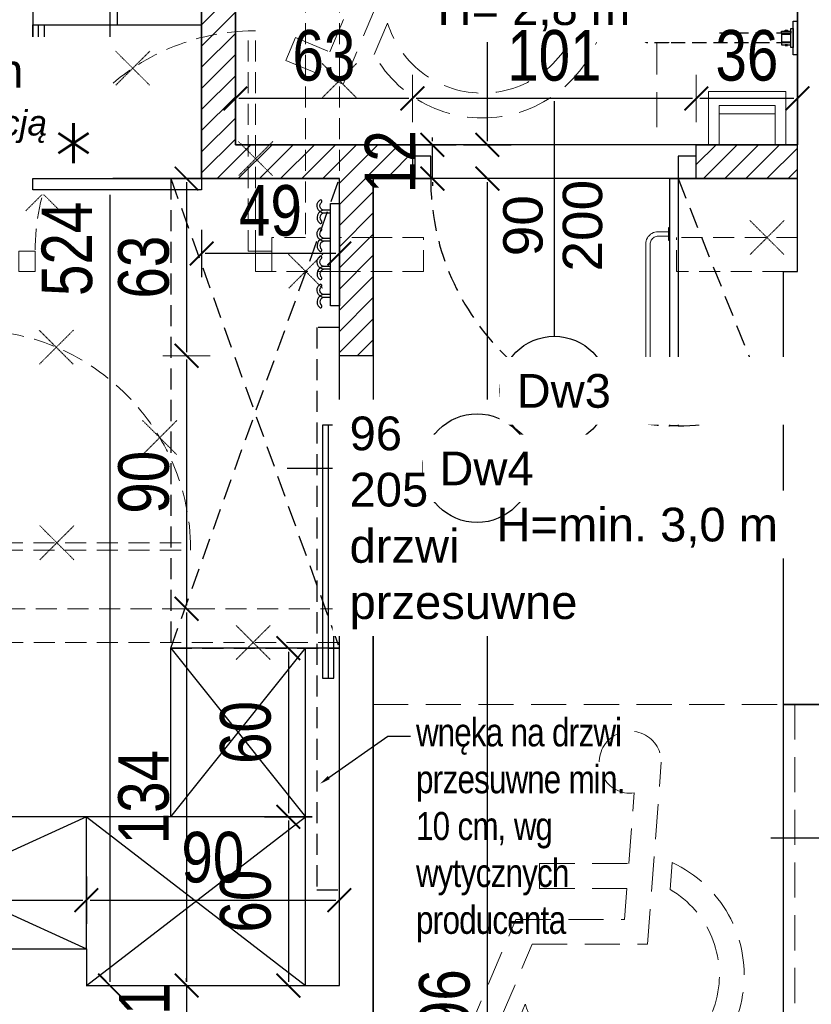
# Model space of a CAD drawing. Header units: millimetres. Extents: x -5941 to 19721, y -9230 to 6433.
# Tile 89 of 204: x 5355 to 5637, y -3737 to -3387. Entities that reach past the tile are written whole.
import ezdxf
from ezdxf import colors
from ezdxf.entities.mleader import LeaderData, LeaderLine
from ezdxf.enums import TextEntityAlignment as Align
from ezdxf.math import Vec2, Vec3

# ---------------------------------------------------------------- set-up
doc = ezdxf.new("R2010")
doc.units = ezdxf.units.MM
doc.linetypes.add('DASHED', pattern=[0.75, 0.5, -0.25])
doc.linetypes.add('HIDDEN', pattern=[0.375, 0.25, -0.125])
for name, color, linetype in [('A_drzwi', 3, 'Continuous'), ('A_hatch', 8, 'Continuous'), ('A_likkwidacja', 8, 'HIDDEN'), ('A_meble', 6, 'Continuous'), ('A_meble kuchnia lazienka', 6, 'Continuous'), ('A_opis', 1, 'Continuous'), ('A_opis stolarki', 3, 'Continuous'), ('A_SC_MUROWANA_DZIAŁOWA', 42, 'Continuous'), ('a_sciany nowe', 2, 'Continuous'), ('A_SUFITY OPIS', 1, 'Continuous'), ('A_wymiary', 55, 'Continuous')]:
    doc.layers.add(name, color=color, linetype=linetype)
doc.layers.add('A_meble łazienka i kuchnia', color=6, linetype='Continuous', lineweight=20)
doc.layers.add('A_WYMIAR_ZEW', color=55, linetype='Continuous', lineweight=15)
doc.layers.add('A_POWIERZCHNIE', color=13, linetype='Continuous', plot=False)
doc.styles.add('ARIAL', font='arial.ttf', dxfattribs={"width": 0.8})
doc.styles.add('dar-styl', font='arial.ttf')
doc.styles.add('SIMPLEX', font='simplex.shx')
doc.styles.get("Standard").update_dxf_attribs({"font": 'arial.ttf'})
doc.dimstyles.new('100', dxfattribs={"dimscale": 100, "dimtxt": 0.18, "dimasz": 0.013, "dimexe": 0.2, "dimexo": 0, "dimgap": 0.06, "dimtad": 1, "dimdec": 1, "dimrnd": 0.5, "dimzin": 12, "dimdsep": 46, "dimtxsty": 'ARIAL', "dimblk": 'wymiar', "dimcen": 0, "dimdle": 0.2, "dimse1": 1, "dimse2": 1, "dimclrd": 256, "dimclre": 40, "dimclrt": 3, "dimaunit": 1, "dimadec": 0, "dimazin": 0, "dimtfac": 0.4, "dimtdec": 1, "dimtix": 1, "dimtmove": 2, "dimatfit": 3, "dimldrblk": 'wymiar', "dimfxl": 0, "dimtvp": 0.88, "dimtolj": 1, "dimtzin": 12, "dimarcsym": 0})

# ---------------------------------------------------------------- blocks, each defined once
blk = doc.blocks.new('mw_niepelnosprawni_symbol_001')
at = {"color": 0, "linetype": 'DASHED', "lineweight": 0, "ltscale": 25}
for p, q in [((-75, 75), (-75, -75)), ((75, 75), (-75, 75)), ((75, -75), (75, 75)), ((-22.61, -10.31), (-27.54, 54.43)), ((-15.94, 18.36), (-17.86, 43.48)), ((-30.71, 9.14), (-31.43, 18.7)), ((15.76, 18.36), (-15.94, 18.36)), ((15.76, 18.36), (15.76, 9.54)), ((15.76, 9.54), (-15.27, 9.54)), ((-14.43, -1.49), (-15.27, 9.54)), ((24.24, -1.49), (-14.43, -1.49)), ((41.38, -41.96), (24.24, -1.49)), ((18.4, -10.31), (-22.61, -10.31)), ((36.68, -53.49), (18.4, -10.31)), ((25.58, -42.9), (20.83, -31.68)), ((53.59, -36.86), (41.38, -41.96)), ((57.03, -44.98), (53.59, -36.86)), ((57.03, -44.98), (36.68, -53.49)), ((-75, -75), (75, -75))]:
    blk.add_line(p, q, dxfattribs=at)
for centre, radius, start, end in [((-16.51, 54.43), 11.03, 262.9906, 180), ((-12.92, -21.34), 44.12, 114.819, 330.7514), ((-12.92, -21.34), 35.29, 120.2681, 342.9591)]:
    blk.add_arc(centre, radius, start, end, dxfattribs=at)
blk = doc.blocks.new('uchwyt_wc')
at = {"layer": 'A_meble'}
for p, q in [((-6, 0), (6, 0)), ((-6, -1.5), (-6, 0)), ((6, 0), (6, -1.5)), ((6, -1.5), (-6, -1.5)), ((-3.337, -1.5), (3.337, -1.5)), ((-3.337, -2.417), (-3.337, -1.5)), ((3.337, -2.417), (-3.337, -2.417)), ((-2.433, -2.417), (-1.7, -2.417)), ((-2.433, -5.698), (-2.433, -2.417)), ((-1.7, -2.417), (-1.7, -5.698)), ((-1.4, -5.698), (-1.4, -2.417)), ((1.4, -5.698), (1.4, -2.417)), ((2.434, -2.417), (1.7, -2.417)), ((1.7, -2.417), (1.7, -5.698)), ((2.434, -5.698), (2.434, -2.417)), ((3.337, -1.5), (3.337, -2.417)), ((-2.737, -3.52), (-2.433, -3.52)), ((-2.737, -4.4), (-2.737, -3.52)), ((-2.433, -4.4), (-2.737, -4.4)), ((-2.433, -3.52), (-2.433, -4.4)), ((-1.7, -5.698), (-2.433, -5.698)), ((-1.7, -5.698), (1.7, -5.698)), ((1.7, -5.698), (2.434, -5.698)), ((2.737, -3.52), (2.434, -3.52)), ((2.434, -3.52), (2.434, -4.4)), ((2.434, -4.4), (2.737, -4.4)), ((2.737, -4.4), (2.737, -3.52))]:
    blk.add_line(p, q, dxfattribs=at)
at = {"layer": 'A_meble', "linetype": 'HIDDEN', "ltscale": 20}
for p, q in [((-1.7, -2.417), (-1.7, -45.9)), ((1.7, -2.417), (1.7, -45.9)), ((-1.7, -45.9), (1.7, -45.9)), ((-1.7, -45.9), (-1.7, -53.26703)), ((1.7, -45.9), (1.7, -53.267)), ((-1.67417, -53.5622), (-1.7, -53.267)), ((-1.59748, -53.84843), (-1.67417, -53.5622)), ((-1.47225, -54.11699), (-1.59748, -53.84843)), ((-1.30229, -54.35972), (-1.47225, -54.11699)), ((-1.09274, -54.56927), (-1.30229, -54.35972)), ((-0.85001, -54.73924), (-1.09274, -54.56927)), ((-0.58145, -54.86447), (-0.85001, -54.73924)), ((-0.29522, -54.94117), (-0.58145, -54.86447)), ((-0.00003, -54.967), (-0.29522, -54.94117)), ((0.29517, -54.94118), (-0.00003, -54.967)), ((0.58143, -54.86448), (0.29517, -54.94118)), ((0.84999, -54.73925), (0.58143, -54.86448)), ((1.09272, -54.56929), (0.84999, -54.73925)), ((1.30225, -54.35976), (1.09272, -54.56929)), ((1.47222, -54.11703), (1.30225, -54.35976)), ((1.59746, -53.84847), (1.47222, -54.11703)), ((1.67417, -53.56222), (1.59746, -53.84847)), ((1.69999, -53.267), (1.67417, -53.56222))]:
    blk.add_line(p, q, dxfattribs=at)
blk = doc.blocks.new('*U110')
at = {"color": 0}
for p, q in [((0, -91.5), (-88, -91.5)), ((-88, -94.5), (-88, -91.5)), ((0, -94.5), (-88, -94.5)), ((0, -91.5), (0, -94.5))]:
    blk.add_line(p, q, dxfattribs=at)
for points in [[(8, -6.5), (8, 0), (0, 0), (0, -6.5)], [(8, -101), (8, -94.5), (0, -94.5), (0, -101)]]:
    blk.add_lwpolyline(points, close=True, dxfattribs=at)
at = {"color": 0, "linetype": 'DASHED', "ltscale": 15}
blk.add_arc((0, -94.5), 88, 90, 178.0464, dxfattribs=at)
at = {"layer": 'A_opis stolarki'}
blk.add_line((-56.09, -50.5), (27.54, -50.5), dxfattribs=at)
at = {"layer": 'A_opis stolarki', "ltscale": 0.5, "style": 'dar-styl', "text_generation_flag": 2}
blk.add_attdef('ODPORNOŚĆ_OGNIOWA', text='', height=15, rotation=270, dxfattribs=at).set_placement((52.16, -50.5), align=Align.TOP_CENTER)
at = {"layer": 'A_opis stolarki', "ltscale": 0.5, "style": 'dar-styl'}
blk.add_attdef('SYMBOL_DRZWI1', text='', height=14, dxfattribs=at).set_placement((-16.77, -50.5), align=Align.BOTTOM_CENTER)
blk.add_attdef('SYMBOL_DRZWI2', text='', height=14, dxfattribs=at).set_placement((-16.77, -53.5), align=Align.TOP_CENTER)
blk = doc.blocks.new('wymiar')
at = {"color": 0, "ltscale": 100}
blk.add_line((0, -6.5), (0, 6.5), dxfattribs=at)
at = {"color": 0, "ltscale": 100, "const_width": 0.5}
blk.add_lwpolyline([(-3.25, -3.25), (3.25, 3.25)], dxfattribs=at)
blk = doc.blocks.new('*D117')
at = {"layer": 'A_wymiary', "lineweight": -2}
blk.add_line((5521.7, -4037.79), (5521.7, -3444.39), dxfattribs=at)
at = {"layer": 'Defpoints', "color": 0}
for p in [(5521.7, -3443.09), (5632.03, -3443.09), (5627.03, -4039.09)]:
    blk.add_point(p, dxfattribs=at)
at = {"layer": 'A_wymiary', "lineweight": -2, "xscale": 1.3, "yscale": 1.3, "zscale": 1.3}
for p, rotation in [((5521.7, -3443.09), 90), ((5521.7, -4039.09), 270)]:
    blk.add_blockref('wymiar', p, dxfattribs=dict(at, rotation=rotation))
at = {"layer": 'A_wymiary', "color": 3, "insert": (5506.51, -3741.09), "char_height": 18, "attachment_point": 5, "rotation": 90, "style": 'ARIAL'}
blk.add_mtext('\\A1;596', dxfattribs=at)
blk = doc.blocks.new('*D118')
at = {"layer": 'A_wymiary', "lineweight": -2}
for p, q in [((5502.13, -3429.79), (5502.13, -3428.49)), ((5502.13, -3443.09), (5502.13, -3431.09)), ((5502.13, -3444.39), (5502.13, -3445.69))]:
    blk.add_line(p, q, dxfattribs=at)
at = {"layer": 'Defpoints', "color": 0}
for p in [(5491.67, -3431.09), (5502.13, -3431.09), (5632.03, -3443.09)]:
    blk.add_point(p, dxfattribs=at)
at = {"layer": 'A_wymiary', "lineweight": -2, "xscale": 1.3, "yscale": 1.3, "zscale": 1.3}
for p, rotation in [((5502.13, -3431.09), 270), ((5502.13, -3443.09), 90)]:
    blk.add_blockref('wymiar', p, dxfattribs=dict(at, rotation=rotation))
at = {"layer": 'A_wymiary', "color": 3, "insert": (5487.09, -3437.09), "char_height": 18, "attachment_point": 5, "rotation": 90, "style": 'ARIAL'}
blk.add_mtext('\\A1;12', dxfattribs=at)
blk = doc.blocks.new('*D119')
at = {"layer": 'A_wymiary', "lineweight": -2}
blk.add_line((5521.7, -3429.79), (5521.7, -3207.39), dxfattribs=at)
at = {"layer": 'Defpoints', "color": 0}
for p in [(5521.7, -3206.09), (5521.7, -3206.09), (5491.67, -3431.09)]:
    blk.add_point(p, dxfattribs=at)
at = {"layer": 'A_wymiary', "lineweight": -2, "xscale": 1.3, "yscale": 1.3, "zscale": 1.3}
for p, rotation in [((5521.7, -3206.09), 90), ((5521.7, -3431.09), 270)]:
    blk.add_blockref('wymiar', p, dxfattribs=dict(at, rotation=rotation))
at = {"layer": 'A_wymiary', "color": 3, "insert": (5506.51, -3318.59), "char_height": 18, "attachment_point": 5, "rotation": 90, "style": 'ARIAL'}
blk.add_mtext('\\A1;225', dxfattribs=at)
blk = doc.blocks.new('*D130')
at = {"layer": 'A_wymiary', "lineweight": -2}
blk.add_line((5387.4, -3207.39), (5387.4, -3728.79), dxfattribs=at)
at = {"layer": 'Defpoints', "color": 0}
for p in [(5269.53, -3206.09), (5387.4, -3730.09), (5394.06, -3730.09)]:
    blk.add_point(p, dxfattribs=at)
at = {"layer": 'A_wymiary', "lineweight": -2, "xscale": 1.3, "yscale": 1.3, "zscale": 1.3}
for p, rotation in [((5387.4, -3206.09), 90), ((5387.4, -3730.09), 270)]:
    blk.add_blockref('wymiar', p, dxfattribs=dict(at, rotation=rotation))
at = {"layer": 'A_wymiary', "color": 3, "insert": (5372.21, -3468.09), "char_height": 18, "attachment_point": 5, "rotation": 90, "style": 'ARIAL'}
blk.add_mtext('\\A1;524', dxfattribs=at)
blk = doc.blocks.new('*D136')
at = {"layer": 'A_wymiary', "lineweight": -2}
blk.add_line((5433.33, -3364.97), (5580.73, -3364.97), dxfattribs=at)
at = {"layer": 'Defpoints', "color": 0}
for p in [(5582.03, -3364.97), (5432.03, -3404.09), (5582.03, -3414.59)]:
    blk.add_point(p, dxfattribs=at)
at = {"layer": 'A_wymiary', "lineweight": -2, "xscale": 1.3, "yscale": 1.3, "zscale": 1.3, "rotation": 180}
blk.add_blockref('wymiar', (5432.03, -3364.97), dxfattribs=at)
at = {"layer": 'A_wymiary', "lineweight": -2, "xscale": 1.3, "yscale": 1.3, "zscale": 1.3}
blk.add_blockref('wymiar', (5582.03, -3364.97), dxfattribs=at)
at = {"layer": 'A_wymiary', "color": 3, "insert": (5507.03, -3349.78), "char_height": 18, "attachment_point": 5, "style": 'ARIAL'}
blk.add_mtext('\\A1;150', dxfattribs=at)
blk = doc.blocks.new('*D137')
at = {"layer": 'A_wymiary', "lineweight": -2}
blk.add_line((5467.73, -3469.72), (5421.33, -3469.72), dxfattribs=at)
at = {"layer": 'Defpoints', "color": 0}
for p in [(5420.03, -3443.09), (5469.03, -3443.09), (5420.03, -3469.72)]:
    blk.add_point(p, dxfattribs=at)
at = {"layer": 'A_wymiary', "lineweight": -2, "xscale": 1.3, "yscale": 1.3, "zscale": 1.3, "rotation": 180}
blk.add_blockref('wymiar', (5420.03, -3469.72), dxfattribs=at)
at = {"layer": 'A_wymiary', "lineweight": -2, "xscale": 1.3, "yscale": 1.3, "zscale": 1.3}
blk.add_blockref('wymiar', (5469.03, -3469.72), dxfattribs=at)
at = {"layer": 'A_wymiary', "color": 3, "insert": (5444.53, -3454.53), "char_height": 18, "attachment_point": 5, "style": 'ARIAL'}
blk.add_mtext('\\A1;49', dxfattribs=at)
blk = doc.blocks.new('*D153')
at = {"layer": 'A_wymiary', "lineweight": -2}
blk.add_line((5277.33, -3699.75), (5377.73, -3699.75), dxfattribs=at)
at = {"layer": 'Defpoints', "color": 0}
for p in [(5276.03, -3684.74), (5379.03, -3685.21), (5379.03, -3699.75)]:
    blk.add_point(p, dxfattribs=at)
at = {"layer": 'A_wymiary', "lineweight": -2, "xscale": 1.3, "yscale": 1.3, "zscale": 1.3, "rotation": 180}
blk.add_blockref('wymiar', (5276.03, -3699.75), dxfattribs=at)
at = {"layer": 'A_wymiary', "lineweight": -2, "xscale": 1.3, "yscale": 1.3, "zscale": 1.3}
blk.add_blockref('wymiar', (5379.03, -3699.75), dxfattribs=at)
at = {"layer": 'A_wymiary', "color": 3, "insert": (5327.53, -3684.56), "char_height": 18, "attachment_point": 5, "style": 'ARIAL'}
blk.add_mtext('\\A1;103', dxfattribs=at)
blk = doc.blocks.new('*D154')
at = {"layer": 'A_wymiary', "lineweight": -2}
blk.add_line((5380.33, -3699.75), (5467.73, -3699.75), dxfattribs=at)
at = {"layer": 'Defpoints', "color": 0}
for p in [(5379.03, -3685.21), (5469.03, -3699.75), (5469.03, -3699.75)]:
    blk.add_point(p, dxfattribs=at)
at = {"layer": 'A_wymiary', "lineweight": -2, "xscale": 1.3, "yscale": 1.3, "zscale": 1.3, "rotation": 180}
blk.add_blockref('wymiar', (5379.03, -3699.75), dxfattribs=at)
at = {"layer": 'A_wymiary', "lineweight": -2, "xscale": 1.3, "yscale": 1.3, "zscale": 1.3}
blk.add_blockref('wymiar', (5469.03, -3699.75), dxfattribs=at)
at = {"layer": 'A_wymiary', "color": 3, "insert": (5424.03, -3684.56), "char_height": 18, "attachment_point": 5, "style": 'ARIAL'}
blk.add_mtext('\\A1;90', dxfattribs=at)
blk = doc.blocks.new('*D155')
at = {"layer": 'A_wymiary', "lineweight": -2}
blk.add_line((5450.91, -3611.39), (5450.91, -3668.79), dxfattribs=at)
at = {"layer": 'Defpoints', "color": 0}
for p in [(5439.03, -3610.09), (5428.31, -3670.09), (5450.91, -3670.09)]:
    blk.add_point(p, dxfattribs=at)
at = {"layer": 'A_wymiary', "lineweight": -2, "xscale": 1.3, "yscale": 1.3, "zscale": 1.3}
for p, rotation in [((5450.91, -3610.09), 90), ((5450.91, -3670.09), 270)]:
    blk.add_blockref('wymiar', p, dxfattribs=dict(at, rotation=rotation))
at = {"layer": 'A_wymiary', "color": 3, "insert": (5435.72, -3640.09), "char_height": 18, "attachment_point": 5, "rotation": 90, "style": 'ARIAL'}
blk.add_mtext('\\A1;60', dxfattribs=at)
blk = doc.blocks.new('*D156')
at = {"layer": 'A_wymiary', "lineweight": -2}
blk.add_line((5450.91, -3671.39), (5450.91, -3728.79), dxfattribs=at)
at = {"layer": 'Defpoints', "color": 0}
for p in [(5428.31, -3670.09), (5424.03, -3730.09), (5450.91, -3730.09)]:
    blk.add_point(p, dxfattribs=at)
at = {"layer": 'A_wymiary', "lineweight": -2, "xscale": 1.3, "yscale": 1.3, "zscale": 1.3}
for p, rotation in [((5450.91, -3670.09), 90), ((5450.91, -3730.09), 270)]:
    blk.add_blockref('wymiar', p, dxfattribs=dict(at, rotation=rotation))
at = {"layer": 'A_wymiary', "color": 3, "insert": (5435.72, -3700.09), "char_height": 18, "attachment_point": 5, "rotation": 90, "style": 'ARIAL'}
blk.add_mtext('\\A1;60', dxfattribs=at)
blk = doc.blocks.new('*D218')
at = {"layer": 'A_WYMIAR_ZEW', "lineweight": -2}
blk.add_line((5630.73, -3414.59), (5597.33, -3414.59), dxfattribs=at)
at = {"layer": 'Defpoints', "color": 0}
for p in [(5596.03, -3414.59), (5596.03, -3431.09), (5632.03, -3431.09)]:
    blk.add_point(p, dxfattribs=at)
at = {"layer": 'A_WYMIAR_ZEW', "lineweight": -2, "xscale": 1.3, "yscale": 1.3, "zscale": 1.3, "rotation": 180}
blk.add_blockref('wymiar', (5596.03, -3414.59), dxfattribs=at)
at = {"layer": 'A_WYMIAR_ZEW', "lineweight": -2, "xscale": 1.3, "yscale": 1.3, "zscale": 1.3}
blk.add_blockref('wymiar', (5632.03, -3414.59), dxfattribs=at)
at = {"layer": 'A_WYMIAR_ZEW', "color": 3, "insert": (5614.03, -3399.39), "char_height": 18, "attachment_point": 5, "style": 'ARIAL'}
blk.add_mtext('\\A1;36', dxfattribs=at)
blk = doc.blocks.new('*D219')
at = {"layer": 'A_WYMIAR_ZEW', "lineweight": -2}
blk.add_line((5594.73, -3414.59), (5496.33, -3414.59), dxfattribs=at)
at = {"layer": 'Defpoints', "color": 0}
for p in [(5495.03, -3414.59), (5596.03, -3431.09), (5495.03, -3439.09)]:
    blk.add_point(p, dxfattribs=at)
at = {"layer": 'A_WYMIAR_ZEW', "lineweight": -2, "xscale": 1.3, "yscale": 1.3, "zscale": 1.3, "rotation": 180}
blk.add_blockref('wymiar', (5495.03, -3414.59), dxfattribs=at)
at = {"layer": 'A_WYMIAR_ZEW', "lineweight": -2, "xscale": 1.3, "yscale": 1.3, "zscale": 1.3}
blk.add_blockref('wymiar', (5596.03, -3414.59), dxfattribs=at)
at = {"layer": 'A_WYMIAR_ZEW', "color": 3, "insert": (5545.53, -3399.4), "char_height": 18, "attachment_point": 5, "style": 'ARIAL'}
blk.add_mtext('\\A1;101', dxfattribs=at)
blk = doc.blocks.new('*D220')
at = {"layer": 'A_WYMIAR_ZEW', "lineweight": -2}
blk.add_line((5493.73, -3414.59), (5433.33, -3414.59), dxfattribs=at)
at = {"layer": 'Defpoints', "color": 0}
for p in [(5432.03, -3414.59), (5432.03, -3431.09), (5495.03, -3439.09)]:
    blk.add_point(p, dxfattribs=at)
at = {"layer": 'A_WYMIAR_ZEW', "lineweight": -2, "xscale": 1.3, "yscale": 1.3, "zscale": 1.3, "rotation": 180}
blk.add_blockref('wymiar', (5432.03, -3414.59), dxfattribs=at)
at = {"layer": 'A_WYMIAR_ZEW', "lineweight": -2, "xscale": 1.3, "yscale": 1.3, "zscale": 1.3}
blk.add_blockref('wymiar', (5495.03, -3414.59), dxfattribs=at)
at = {"layer": 'A_WYMIAR_ZEW', "color": 3, "insert": (5463.53, -3399.39), "char_height": 18, "attachment_point": 5, "style": 'ARIAL'}
blk.add_mtext('\\A1;63', dxfattribs=at)
blk = doc.blocks.new('*D221')
at = {"layer": 'A_WYMIAR_ZEW', "lineweight": -2}
blk.add_line((5414.68, -3444.39), (5414.68, -3504.79), dxfattribs=at)
at = {"layer": 'Defpoints', "color": 0}
for p in [(5481.03, -3443.09), (5414.68, -3506.09), (5481.03, -3506.09)]:
    blk.add_point(p, dxfattribs=at)
at = {"layer": 'A_WYMIAR_ZEW', "lineweight": -2, "xscale": 1.3, "yscale": 1.3, "zscale": 1.3}
for p, rotation in [((5414.68, -3443.09), 90), ((5414.68, -3506.09), 270)]:
    blk.add_blockref('wymiar', p, dxfattribs=dict(at, rotation=rotation))
at = {"layer": 'A_WYMIAR_ZEW', "color": 3, "insert": (5399.48, -3474.59), "char_height": 18, "attachment_point": 5, "rotation": 90, "style": 'ARIAL'}
blk.add_mtext('\\A1;63', dxfattribs=at)
blk = doc.blocks.new('*D222')
at = {"layer": 'A_WYMIAR_ZEW', "lineweight": -2}
blk.add_line((5414.68, -3507.39), (5414.68, -3594.79), dxfattribs=at)
at = {"layer": 'Defpoints', "color": 0}
for p in [(5481.03, -3506.09), (5414.68, -3596.09), (5475.03, -3596.09)]:
    blk.add_point(p, dxfattribs=at)
at = {"layer": 'A_WYMIAR_ZEW', "lineweight": -2, "xscale": 1.3, "yscale": 1.3, "zscale": 1.3}
for p, rotation in [((5414.68, -3506.09), 90), ((5414.68, -3596.09), 270)]:
    blk.add_blockref('wymiar', p, dxfattribs=dict(at, rotation=rotation))
at = {"layer": 'A_WYMIAR_ZEW', "color": 3, "insert": (5399.49, -3551.09), "char_height": 18, "attachment_point": 5, "rotation": 90, "style": 'ARIAL'}
blk.add_mtext('\\A1;90', dxfattribs=at)
blk = doc.blocks.new('*D223')
at = {"layer": 'A_WYMIAR_ZEW', "lineweight": -2}
blk.add_line((5414.68, -3597.39), (5414.68, -3728.79), dxfattribs=at)
at = {"layer": 'Defpoints', "color": 0}
for p in [(5475.03, -3596.09), (5414.68, -3730.09), (5424.03, -3730.09)]:
    blk.add_point(p, dxfattribs=at)
at = {"layer": 'A_WYMIAR_ZEW', "lineweight": -2, "xscale": 1.3, "yscale": 1.3, "zscale": 1.3}
for p, rotation in [((5414.68, -3596.09), 90), ((5414.68, -3730.09), 270)]:
    blk.add_blockref('wymiar', p, dxfattribs=dict(at, rotation=rotation))
at = {"layer": 'A_WYMIAR_ZEW', "color": 3, "insert": (5399.48, -3663.09), "char_height": 18, "attachment_point": 5, "rotation": 90, "style": 'ARIAL'}
blk.add_mtext('\\A1;134', dxfattribs=at)
blk = doc.blocks.new('*D224')
at = {"layer": 'A_WYMIAR_ZEW', "lineweight": -2}
for p, q in [((5414.68, -3728.79), (5414.68, -3727.49)), ((5414.68, -3730.09), (5414.68, -3751.09)), ((5414.68, -3752.39), (5414.68, -3753.69))]:
    blk.add_line(p, q, dxfattribs=at)
at = {"layer": 'Defpoints', "color": 0}
for p in [(5424.03, -3730.09), (5414.68, -3751.09), (5430.01, -3751.09)]:
    blk.add_point(p, dxfattribs=at)
at = {"layer": 'A_WYMIAR_ZEW', "lineweight": -2, "xscale": 1.3, "yscale": 1.3, "zscale": 1.3}
for p, rotation in [((5414.68, -3730.09), 270), ((5414.68, -3751.09), 90)]:
    blk.add_blockref('wymiar', p, dxfattribs=dict(at, rotation=rotation))
at = {"layer": 'A_WYMIAR_ZEW', "color": 3, "insert": (5399.64, -3740.59), "char_height": 18, "attachment_point": 5, "rotation": 90, "style": 'ARIAL'}
blk.add_mtext('\\A1;21', dxfattribs=at)

msp = doc.modelspace()

# ---------------------------------------------------------------- hatches: boundary and pattern name
at = {"layer": 'A_hatch'}
h = msp.add_hatch(dxfattribs=at)
h.set_pattern_fill('COMMON_BRICK', color=256, scale=2)
h.set_pattern_definition([(45, (-147.358, -25.2853), (-3.761808, 3.761808), [])])
h.paths.add_polyline_path([(5187.033, -3954.089), (5187.033, -3942.089), (5277.033, -3942.089), (5277.033, -3867.089), (5469.032, -3867.089), (5469.032, -3879.089), (5289.033, -3879.089), (5289.033, -3954.089)])
h.paths.add_polyline_path([(5420.032, -3206.085), (5420.032, -3443.085), (5469.032, -3443.085), (5469.032, -3506.085), (5481.032, -3506.085), (5481.032, -3443.085), (5496.032, -3443.085), (5496.032, -3431.085), (5432.032, -3431.085), (5432.032, -3309.085), (5432.032, -3206.085)])
h.paths.add_polyline_path([(5352.032, -3181.085), (5352.032, -3206.085), (5442.032, -3206.085), (5442.032, -3181.085)])
h.paths.add_polyline_path([(5596.032, -3443.085), (5596.032, -3431.085), (5632.032, -3431.085), (5632.032, -3443.085)])

# ---------------------------------------------------------------- linework, layer by layer
at = {"layer": 'A_drzwi'}
for p, q in [((5465.032, -3530.777), (5465.032, -3620.777)), ((5450.418, -3546.085), (5498.692, -3546.085))]:
    msp.add_line(p, q, dxfattribs=at)
at = {"layer": 'A_drzwi', "linetype": 'DASHED', "ltscale": 15}
msp.add_lwpolyline([(5589.532, -3443.085), (5622.272, -3525.126, -0.0810857), (5589.532, -3531.085, 1.1925908)], format="xyb", dxfattribs=at)
msp.add_lwpolyline([(5469.032, -3496.085), (5461.032, -3496.085), (5461.032, -3696.085), (5469.032, -3696.085)], close=True, dxfattribs=at)
at = {"layer": 'A_drzwi'}
msp.add_lwpolyline([(5467.032, -3530.777), (5463.032, -3530.777), (5463.032, -3620.777), (5467.032, -3620.777)], close=True, dxfattribs=at)
at = {"layer": 'A_likkwidacja', "linetype": 'DASHED', "lineweight": 5, "ltscale": 15}
for p, q in [((5436.567, -3468.957), (5436.567, -3390.541)), ((5439.24, -3390.541), (5436.567, -3390.541)), ((5439.24, -3468.957), (5439.24, -3390.541)), ((5457.032, -3464.085), (5445.032, -3464.085)), ((5481.032, -3464.085), (5469.032, -3464.085)), ((5499.032, -3464.085), (5481.032, -3464.085)), ((5632.032, -3464.085), (5589.032, -3464.085)), ((5436.567, -3468.957), (5439.24, -3468.957)), ((5469.032, -3476.085), (5445.032, -3476.085)), ((5499.032, -3476.085), (5469.032, -3476.085)), ((5627.032, -3476.085), (5589.032, -3476.085)), ((5337.717, -3572.62), (5416.133, -3572.62)), ((5337.717, -3575.293), (5416.133, -3575.293)), ((5416.133, -3575.293), (5416.133, -3572.62)), ((5481.032, -3596.085), (5337.032, -3596.085)), ((5469.032, -3608.085), (5337.032, -3608.085))]:
    msp.add_line(p, q, dxfattribs=at)
at = {"layer": 'A_likkwidacja', "color": 1, "lineweight": 5}
for p, q in [((5389.433, -3397.771), (5401.61, -3409.947)), ((5401.61, -3397.771), (5389.433, -3409.947)), ((5462.944, -3402.183), (5475.12, -3414.36)), ((5475.12, -3402.183), (5462.944, -3414.36)), ((5433.152, -3429.939), (5445.328, -3442.115)), ((5445.328, -3429.939), (5433.152, -3442.115)), ((5357.454, -3442.4), (5369.631, -3454.576)), ((5369.631, -3442.4), (5357.454, -3454.576)), ((5615.105, -3457.997), (5627.282, -3470.174)), ((5627.282, -3457.997), (5615.105, -3470.174)), ((5450.944, -3469.997), (5463.12, -3482.174)), ((5463.12, -3469.997), (5450.944, -3482.174)), ((5362.236, -3497.009), (5374.413, -3509.186)), ((5374.413, -3497.009), (5362.236, -3509.186)), ((5399.035, -3529.137), (5411.211, -3541.313)), ((5411.211, -3529.137), (5399.035, -3541.313)), ((5362.45, -3566.532), (5374.627, -3578.708)), ((5374.627, -3566.532), (5362.45, -3578.708)), ((5432.28, -3601.997), (5444.457, -3614.174)), ((5444.457, -3601.997), (5432.28, -3614.174))]:
    msp.add_line(p, q, dxfattribs=at)
at = {"layer": 'A_likkwidacja', "linetype": 'DASHED', "lineweight": 5, "ltscale": 15}
for points in [[(5457.032, -3309.085), (5457.032, -3464.085)], [(5469.032, -3309.085), (5469.032, -3476.085)], [(5445.032, -3464.085), (5445.032, -3476.085)], [(5499.032, -3476.085), (5499.032, -3464.085)], [(5589.032, -3476.085), (5589.032, -3464.085)]]:
    msp.add_lwpolyline(points, dxfattribs=at)
for points in [[(5360.824, -3476.085), (5355.032, -3476.085), (5355.032, -3468.957), (5360.824, -3468.957)], [(5445.032, -3476.085), (5439.24, -3476.085), (5439.24, -3468.957), (5445.032, -3468.957)]]:
    msp.add_lwpolyline(points, close=True, dxfattribs=at)
for centre, start, end in [((5439.24, -3468.957), 91.95364, 180), ((5337.717, -3575.293), 1.95364, 90)]:
    msp.add_arc(centre, 78.416, start, end, dxfattribs=at)
at = {"layer": 'A_meble', "linetype": 'DASHED', "ltscale": 15}
for p, q in [((5409.032, -3610.085), (5469.032, -3443.085)), ((5409.032, -3443.085), (5469.032, -3610.085))]:
    msp.add_line(p, q, dxfattribs=at)
at = {"layer": 'A_meble', "ltscale": 12}
msp.add_lwpolyline([(5420.032, -3443.085), (5360.032, -3443.085), (5360.032, -3388.382), (5420.032, -3388.382)], close=True, dxfattribs=at)
at = {"layer": 'A_meble'}
msp.add_lwpolyline([(5362.032, -3443.085), (5362.032, -3388.382), (5364.032, -3388.382), (5364.032, -3443.085)], close=True, dxfattribs=at)
at = {"layer": 'A_meble', "linetype": 'DASHED', "ltscale": 15}
msp.add_lwpolyline([(5409.032, -3610.085), (5469.032, -3610.085), (5469.032, -3443.085), (5409.032, -3443.085)], close=True, dxfattribs=at)
at = {"layer": 'A_meble'}
for points in [[(5465.704, -3455.368), (5463.704, -3455.368, -0.7002075), (5462.035, -3450.782)], [(5465.704, -3454.368), (5463.704, -3454.368, -0.7002075), (5462.678, -3451.548, -0.7002075)], [(5465.704, -3454.368), (5463.704, -3454.368, 0.7002075), (5462.035, -3458.953)], [(5465.704, -3455.368), (5463.704, -3455.368, 0.7002075), (5462.678, -3458.187, 0.7002075)], [(5465.704, -3465.368), (5463.704, -3465.368, -0.7002075), (5462.035, -3460.782)], [(5465.704, -3464.368), (5463.704, -3464.368, -0.7002075), (5462.678, -3461.548, -0.7002075)], [(5465.704, -3464.368), (5463.704, -3464.368, 0.7002075), (5462.035, -3468.953)], [(5465.704, -3465.368), (5463.704, -3465.368, 0.7002075), (5462.678, -3468.187, 0.7002075)], [(5465.704, -3475.368), (5463.704, -3475.368, -0.7002075), (5462.035, -3470.782)], [(5465.704, -3474.368), (5463.704, -3474.368, -0.7002075), (5462.678, -3471.548, -0.7002075)], [(5465.704, -3474.368), (5463.704, -3474.368, 0.7002075), (5462.035, -3478.953)], [(5465.704, -3475.368), (5463.704, -3475.368, 0.7002075), (5462.678, -3478.187, 0.7002075)], [(5465.704, -3485.368), (5463.704, -3485.368, -0.7002075), (5462.035, -3480.782)], [(5465.704, -3484.368), (5463.704, -3484.368, -0.7002075), (5462.678, -3481.548, -0.7002075)], [(5465.704, -3484.368), (5463.704, -3484.368, 0.7002075), (5462.035, -3488.953)], [(5465.704, -3485.368), (5463.704, -3485.368, 0.7002075), (5462.678, -3488.187, 0.7002075)]]:
    msp.add_lwpolyline(points, format="xyb", dxfattribs=at)
for centre, start, end in [((5462.322, -3451.194), 315.13403, 137.58936), ((5462.322, -3458.541), 222.41064, 44.86597), ((5462.322, -3461.194), 315.13403, 137.58936), ((5462.322, -3468.541), 222.41064, 44.86597), ((5462.322, -3471.194), 315.13403, 137.58936), ((5462.322, -3478.541), 222.41064, 44.86597), ((5462.322, -3481.194), 315.13403, 137.58936), ((5462.322, -3488.541), 222.41064, 44.86597)]:
    msp.add_arc(centre, 0.502, start, end, dxfattribs=at)
at = {"layer": 'A_meble kuchnia lazienka'}
for p, q in [((5469.032, -3610.085), (5409.032, -3610.085)), ((5409.032, -3670.085), (5457.032, -3610.085)), ((5409.032, -3610.085), (5457.032, -3670.085)), ((5457.032, -3670.085), (5187.032, -3670.085)), ((5379.032, -3670.085), (5276.032, -3717.085)), ((5276.032, -3670.085), (5379.032, -3717.085)), ((5379.032, -3717.085), (5379.032, -3670.085)), ((5379.032, -3670.085), (5457.032, -3730.085)), ((5379.032, -3730.085), (5457.032, -3670.085))]:
    msp.add_line(p, q, dxfattribs=at)
for points in [[(5420.032, -3266.086), (5360.032, -3266.086), (5360.032, -3443.085)], [(5420.032, -3443.085), (5360.032, -3443.085)], [(5409.032, -3670.085), (5409.032, -3610.085)], [(5457.032, -3730.085), (5457.032, -3610.085)]]:
    msp.add_lwpolyline(points, dxfattribs=at)
msp.add_lwpolyline([(5469.032, -3488.365), (5465.846, -3488.365), (5465.846, -3451.952), (5469.032, -3451.952)], close=True, dxfattribs=at)
at = {"layer": 'A_meble łazienka i kuchnia'}
for p, q in [((5604.135, -3420.111), (5624.135, -3420.111)), ((5586.532, -3460.355), (5586.532, -3465.215)), ((5586.127, -3464.73), (5586.172, -3464.703)), ((5586.532, -3465.215), (5586.532, -3508.955)), ((5586.532, -3508.955), (5586.532, -3513.815))]:
    msp.add_line(p, q, dxfattribs=at)
for points in [[(5627.91, -3412.085), (5600.359, -3412.085), (5600.359, -3431.085), (5627.91, -3431.085)], [(5624.135, -3417.085), (5604.135, -3417.085), (5604.135, -3431.085), (5624.135, -3431.085)]]:
    msp.add_lwpolyline(points, close=True, dxfattribs=at)
for points in [[(5586.127, -3461.976), (5582.455, -3461.976), (5581.9, -3462.013), (5581.328, -3462.126), (5580.776, -3462.314), (5580.254, -3462.572), (5579.769, -3462.896), (5579.33, -3463.28), (5578.946, -3463.718), (5578.622, -3464.203), (5578.364, -3464.726), (5578.177, -3465.278), (5578.063, -3465.85), (5578.027, -3466.405), (5578.027, -3507.768), (5578.063, -3508.323), (5578.177, -3508.895), (5578.364, -3509.447), (5578.622, -3509.97), (5578.946, -3510.454), (5579.33, -3510.893), (5579.769, -3511.277), (5580.254, -3511.601), (5580.776, -3511.859), (5581.328, -3512.046), (5581.9, -3512.16), (5582.455, -3512.196), (5586.127, -3512.196)], [(5586.532, -3465.215), (5586.127, -3464.972), (5586.127, -3464.73), (5586.127, -3463.596), (5586.127, -3461.976), (5586.127, -3460.598), (5586.532, -3460.355)], [(5586.127, -3463.596), (5582.508, -3463.596), (5582.112, -3463.622), (5581.749, -3463.695), (5581.398, -3463.814), (5581.065, -3463.978), (5580.757, -3464.184), (5580.478, -3464.428), (5580.234, -3464.707), (5580.028, -3465.015), (5579.864, -3465.347), (5579.745, -3465.698), (5579.673, -3466.062), (5579.647, -3466.458), (5579.647, -3507.715), (5579.673, -3508.111), (5579.745, -3508.475), (5579.864, -3508.826), (5580.028, -3509.158), (5580.234, -3509.466), (5580.478, -3509.745), (5580.757, -3509.989), (5581.065, -3510.195), (5581.398, -3510.359), (5581.749, -3510.478), (5582.112, -3510.55), (5582.508, -3510.576), (5586.127, -3510.576)], [(5586.532, -3508.955), (5586.127, -3509.198), (5586.127, -3510.576), (5586.127, -3512.196), (5586.127, -3513.572), (5586.532, -3513.815)]]:
    msp.add_lwpolyline(points, dxfattribs=at)
at = {"layer": 'A_opis stolarki'}
msp.add_line((5622.54, -3677.587), (5713.623, -3677.587), dxfattribs=at)
at = {"layer": 'A_POWIERZCHNIE'}
msp.add_line((5627.032, -3630.085), (5652.032, -3630.085), dxfattribs=at)
for points in [[(5187.032, -3730.085), (5276.032, -3730.085), (5276.032, -3717.085), (5379.032, -3717.085), (5379.032, -3730.085), (5469.032, -3730.085), (5469.032, -3443.085), (5420.032, -3443.085), (5420.032, -3297.085), (5420.032, -3297.085), (5420.032, -3206.085), (5187.032, -3206.085)], [(5432.032, -3206.085), (5632.032, -3206.085), (5632.032, -3431.085), (5432.032, -3431.085), (5432.032, -3309.085), (5432.032, -3309.085)], [(5481.032, -4039.085), (5627.032, -4039.085), (5627.032, -3476.085), (5632.032, -3476.085), (5632.032, -3443.085), (5481.032, -3443.085)]]:
    msp.add_lwpolyline(points, close=True, dxfattribs=at)
at = {"layer": 'A_SC_MUROWANA_DZIAŁOWA'}
for p, q in [((5627.032, -3476.085), (5632.032, -3476.085)), ((5469.032, -3596.085), (5481.032, -3596.085)), ((5652.032, -3630.085), (5627.032, -3630.085))]:
    msp.add_line(p, q, dxfattribs=at)
for points in [[(5632.032, -3476.085), (5632.032, -3218.085)], [(5627.032, -3630.085), (5627.032, -3476.085)], [(5469.032, -3730.085), (5469.032, -3596.085)], [(5481.032, -3769.085), (5481.032, -3596.085)], [(5337.032, -3717.085), (5379.032, -3717.085)], [(5379.032, -3717.085), (5379.032, -3730.085)], [(5379.032, -3730.085), (5469.032, -3730.085)]]:
    msp.add_lwpolyline(points, dxfattribs=at)
at = {"layer": 'a_sciany nowe'}
for p, q in [((5496.032, -3443.085), (5496.032, -3431.085)), ((5596.032, -3443.085), (5596.032, -3431.085)), ((5632.032, -3443.085), (5632.032, -3431.085)), ((5469.032, -3506.085), (5469.032, -3443.085)), ((5481.032, -3506.085), (5481.032, -3443.085)), ((5481.032, -3506.085), (5469.032, -3506.085))]:
    msp.add_line(p, q, dxfattribs=at)
for points in [[(5432.032, -3206.085), (5420.032, -3206.085), (5420.032, -3443.085), (5469.032, -3443.085)], [(5432.032, -3206.085), (5432.032, -3206.085), (5432.032, -3431.085), (5496.032, -3431.085)], [(5596.032, -3431.085), (5632.032, -3431.085)], [(5481.032, -3443.085), (5496.032, -3443.085)], [(5596.032, -3443.085), (5632.032, -3443.085)]]:
    msp.add_lwpolyline(points, dxfattribs=at)

# ---------------------------------------------------------------- block references
at = {"layer": 'A_drzwi', "rotation": 90.0000000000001}
msp.add_blockref('*U110', (5495.032, -3443.085), dxfattribs=at).add_auto_attribs({'SYMBOL_DRZWI1': '90', 'SYMBOL_DRZWI2': '200'})
at = {"layer": 'A_hatch', "ltscale": 12, "xscale": -1}
for p in [(5507.032, -3356.085), (5556.032, -3705.085)]:
    msp.add_blockref('mw_niepelnosprawni_symbol_001', p, dxfattribs=at)
at = {"layer": 'A_meble łazienka i kuchnia', "rotation": 270.0000000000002}
msp.add_blockref('uchwyt_wc', (5632.032, -3393.085), dxfattribs=at)

# ---------------------------------------------------------------- texts
at = {"layer": 'A_meble', "ltscale": 12, "style": 'SIMPLEX'}
msp.add_text('*', height=25, rotation=180, dxfattribs=at).set_placement((5382.99, -3412.666))

# ---------------------------------------------------------------- dimensions: what is measured, and where the dimension line sits
at = {"layer": 'A_WYMIAR_ZEW'}
for base, p1, p2, picture, middle in [((5432.032, -3414.585), (5495.032, -3439.085), (5432.032, -3431.085), '*D220', (5463.532, -3399.389)), ((5596.032, -3414.585), (5632.032, -3431.085), (5596.032, -3431.085), '*D218', (5614.032, -3399.389))]:
    dim = msp.add_linear_dim(base=base, p1=p1, p2=p2, dimstyle='100', dxfattribs=at)
    dim.commit()
    dim.dimension.update_dxf_attribs({"geometry": picture, "text_midpoint": middle})
dim = msp.add_linear_dim(base=(5414.676, -3751.085), p1=(5424.032, -3730.085), p2=(5430.012, -3751.085), angle=90, dimstyle='100', dxfattribs=at)
dim.commit()
dim.dimension.update_dxf_attribs({"geometry": '*D224', "text_midpoint": (5399.639, -3740.585)})
at = {"layer": 'A_wymiary'}
for base, p1, p2, picture, middle in [((5387.4, -3730.085), (5269.532, -3206.085), (5394.059, -3730.085), '*D130', (5372.21, -3468.085)), ((5521.697, -3206.085), (5491.673, -3431.085), (5521.697, -3206.085), '*D119', (5506.507, -3318.585)), ((5502.127, -3431.085), (5632.032, -3443.085), (5491.673, -3431.085), '*D118', (5487.09, -3437.085)), ((5521.697, -3443.085), (5627.032, -4039.085), (5632.032, -3443.085), '*D117', (5506.507, -3741.085)), ((5450.913, -3670.085), (5439.032, -3610.085), (5428.308, -3670.085), '*D155', (5435.723, -3640.085)), ((5450.913, -3730.085), (5428.308, -3670.085), (5424.032, -3730.085), '*D156', (5435.723, -3700.085))]:
    dim = msp.add_linear_dim(base=base, p1=p1, p2=p2, angle=90, dimstyle='100', dxfattribs=at)
    dim.commit()
    dim.dimension.update_dxf_attribs({"geometry": picture, "text_midpoint": middle})
for base, p1, p2, picture, middle in [((5582.032, -3364.974), (5432.032, -3404.085), (5582.032, -3414.585), '*D136', (5507.032, -3349.783)), ((5420.032, -3469.719), (5469.032, -3443.085), (5420.032, -3443.085), '*D137', (5444.532, -3454.528)), ((5379.032, -3699.752), (5276.032, -3684.74), (5379.032, -3685.215), '*D153', (5327.532, -3684.555)), ((5469.032, -3699.752), (5379.032, -3685.215), (5469.032, -3699.752), '*D154', (5424.032, -3684.561))]:
    dim = msp.add_linear_dim(base=base, p1=p1, p2=p2, dimstyle='100', dxfattribs=at)
    dim.commit()
    dim.dimension.update_dxf_attribs({"geometry": picture, "text_midpoint": middle})

# ---------------------------------------------------------------- leaders
at = {"layer": 'A_opis'}
ml = msp.add_multileader_mtext('Standard', dxfattribs=at)
ml.set_content('{\\W0.8;\\T0.95;wnęka na drzwi\\Pprzesuwne min. \\P10 cm, wg \\Pwytycznych \\Pproducenta}', color=256)
ml.set_leader_properties()
ml.build(insert=Vec2(0, 0))
ctx = ml.context
ctx.base_point, ctx.char_height, ctx.plane_origin = Vec3(5494.316, -3641.418), 10, Vec3(5462.02, -3658.431)
notes = []
notes.append((ctx, [(0, (1, 1, 0), (5486.316, -3641.418), (1, 0), 8, [(0, [(5462.02, -3658.431)], 0, [])])]))
ctx.mtext.insert = Vec3(5496.316, -3635.03)
for ctx, leaders in notes:
    for number, flags, end, landing, length, lines in leaders:
        leader = LeaderData()
        leader.index, (leader.has_last_leader_line, leader.has_dogleg_vector, leader.attachment_direction) = number, flags
        leader.last_leader_point, leader.dogleg_vector, leader.dogleg_length = Vec3(end), Vec3(landing), length
        for number, points, colour, breaks in lines:
            line = LeaderLine()
            line.index, line.vertices, line.color, line.breaks = number, Vec3.list(points), colors.encode_raw_color(colour), breaks
            leader.lines.append(line)
        ctx.leaders.append(leader)

# ---------------------------------------------------------------- next in the draw order: texts
at = {"layer": 'A_SUFITY OPIS', "char_height": 12, "attachment_point": 1, "bg_fill": 2}
for s, insert, width in [('H= 2,8 m', (5503.993, -3376.477), 94.26262), ('H= 2,8 m\\P{\\fArial|b0|i1|c0|p34;\\H0.75x;pod instalacją gazową}', (5288.157, -3398.772), 94.26262), ('H=min. 3,0 m', (5524.942, -3560.143), 106.6476)]:
    msp.add_mtext(s, dxfattribs=dict(at, insert=insert, width=width))

# ---------------------------------------------------------------- next in the draw order: linework, layer by layer
at = {"layer": 'A_meble', "linetype": 'DASHED', "ltscale": 15}
msp.add_lwpolyline([(5217.032, -3525.985), (5217.032, -3266.086), (5217.032, -3236.086), (5390.032, -3236.086), (5390.032, -3388.382)], dxfattribs=at)
at = {"layer": 'A_meble kuchnia lazienka'}
msp.add_lwpolyline([(5360.032, -3447.085), (5360.032, -3443.085), (5420.032, -3443.085), (5420.032, -3447.085)], close=True, dxfattribs=at)

# ---------------------------------------------------------------- next in the draw order: texts
at = {"layer": 'A_drzwi', "insert": (5472.678, -3527.725), "char_height": 12, "width": 94.26262, "attachment_point": 1, "bg_fill": 2}
msp.add_mtext('96\\P205\\Pdrzwi\\Pprzesuwne', dxfattribs=at)

# ---------------------------------------------------------------- next in the draw order: dimensions: what is measured, and where the dimension line sits
at = {"layer": 'A_WYMIAR_ZEW'}
dim = msp.add_linear_dim(base=(5495.032, -3414.585), p1=(5596.032, -3431.085), p2=(5495.032, -3439.085), dimstyle='100', dxfattribs=at)
dim.commit()
dim.dimension.update_dxf_attribs({"geometry": '*D219', "text_midpoint": (5545.532, -3399.395)})
dim = msp.add_linear_dim(base=(5414.676, -3506.085), p1=(5481.032, -3443.085), p2=(5481.032, -3506.085), angle=90, dimstyle='100', dxfattribs=at)
dim.commit()
dim.dimension.update_dxf_attribs({"geometry": '*D221', "text_midpoint": (5399.479, -3474.585)})

# ---------------------------------------------------------------- next in the draw order: linework, layer by layer
at = {"layer": 'A_drzwi'}
for centre in [(5545.532, -3518.522), (5518.039, -3546.085)]:
    msp.add_circle(centre, 19.347, dxfattribs=at)

# ---------------------------------------------------------------- next in the draw order: dimensions: what is measured, and where the dimension line sits
at = {"layer": 'A_WYMIAR_ZEW'}
for base, p1, p2, picture, middle in [((5414.676, -3596.085), (5481.032, -3506.085), (5475.032, -3596.085), '*D222', (5399.485, -3551.085)), ((5414.676, -3730.085), (5475.032, -3596.085), (5424.032, -3730.085), '*D223', (5399.479, -3663.085))]:
    dim = msp.add_linear_dim(base=base, p1=p1, p2=p2, angle=90, dimstyle='100', dxfattribs=at)
    dim.commit()
    dim.dimension.update_dxf_attribs({"geometry": picture, "text_midpoint": middle})

# ---------------------------------------------------------------- next in the draw order: texts
at = {"layer": 'A_drzwi', "char_height": 12, "width": 94.26262, "attachment_point": 1, "bg_fill": 2}
for s, insert in [('Dw3', (5532.122, -3512.606)), ('Dw4', (5504.629, -3540.17))]:
    msp.add_mtext(s, dxfattribs=dict(at, insert=insert))

doc.saveas('drawing.dxf')
